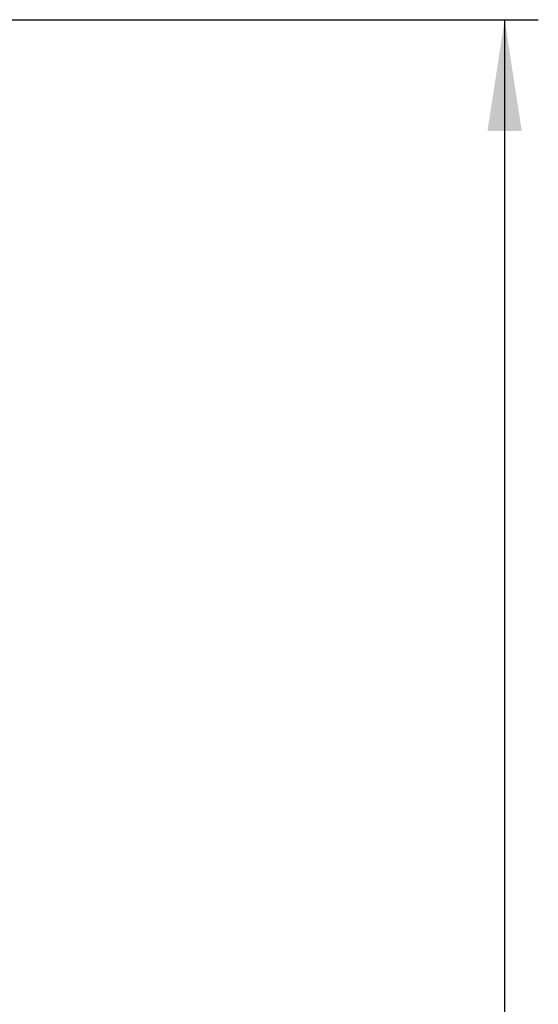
# Paper-space layout 'Blatt3' of a CAD drawing. Header units: millimetres. Extents: x 5 to 418, y 2 to 292.
# Tile 42 of 56: x 129 to 144, y 223 to 252. Entities that reach past the tile are written whole.
import ezdxf

# ---------------------------------------------------------------- set-up
doc = ezdxf.new("R2010")
doc.units = ezdxf.units.MM
doc.layers.add('SLD-0', color=7, linetype='Continuous')
doc.styles.add('SLDTEXTSTYLE0', font='TXT', dxfattribs={"width": 0.605})
doc.dimstyles.new('SLDDIMSTYLE1', dxfattribs={"dimtxt": 3.5, "dimasz": 3.302, "dimexe": 0, "dimexo": 0.0625, "dimgap": 0.875, "dimtad": 1, "dimdec": 1, "dimlfac": 3, "dimrnd": 1e-09, "dimzin": 12, "dimdsep": 46, "dimtxsty": 'SLDTEXTSTYLE0', "dimsah": 1, "dimcen": 0.09, "dimadec": 0, "dimazin": 3, "dimtfac": 1, "dimtofl": 0, "dimtmove": 0, "dimatfit": 3, "dimfxl": 1, "dimfrac": 2, "dimtolj": 1, "dimtzin": 12, "dimarcsym": 0})

# ---------------------------------------------------------------- blocks, each defined once
blk = doc.blocks.new('_D_14')
at = {"layer": 'SLD-0', "color": 7}
for p, q in [((127.324, 252.29), (144.373, 252.29)), ((143.373, 252.29), (143.373, 92.39)), ((120.491, 92.39), (144.373, 92.39))]:
    blk.add_line(p, q, dxfattribs=at)
for centre, start, end in [((140.687, 172.984), 63.4349, 116.5651), ((140.687, 171.696), 243.4349, 296.5651)]:
    blk.add_arc(centre, 6.006, start, end, dxfattribs=at)
for points in [[(143.373, 252.29), (142.865, 248.988), (143.881, 248.988)], [(143.373, 92.39), (143.881, 95.692), (142.865, 95.692)]]:
    blk.add_solid(points, dxfattribs=at)
at = {"layer": 'SLD-0', "color": 7, "insert": (138.861, 166.324), "char_height": 3.5, "attachment_point": 1, "rotation": 90, "style": 'SLDTEXTSTYLE0'}
blk.add_mtext('479,7', dxfattribs=at)

psp = doc.layouts.new('Blatt3')

# ---------------------------------------------------------------- dimensions: what is measured, and where the dimension line sits
at = {"layer": 'SLD-0', "color": 7}
dim = psp.add_linear_dim(base=(143.3729, 92.3897), p1=(127.3241, 252.2897), p2=(120.4908, 92.3897), angle=90, text='(<>)', dimstyle='SLDDIMSTYLE1', dxfattribs=at)
dim.commit()
dim.dimension.update_dxf_attribs({"geometry": '_D_14', "text_midpoint": (143.3729, 172.3397), "dimtype": 160})

doc.saveas('drawing.dxf')
